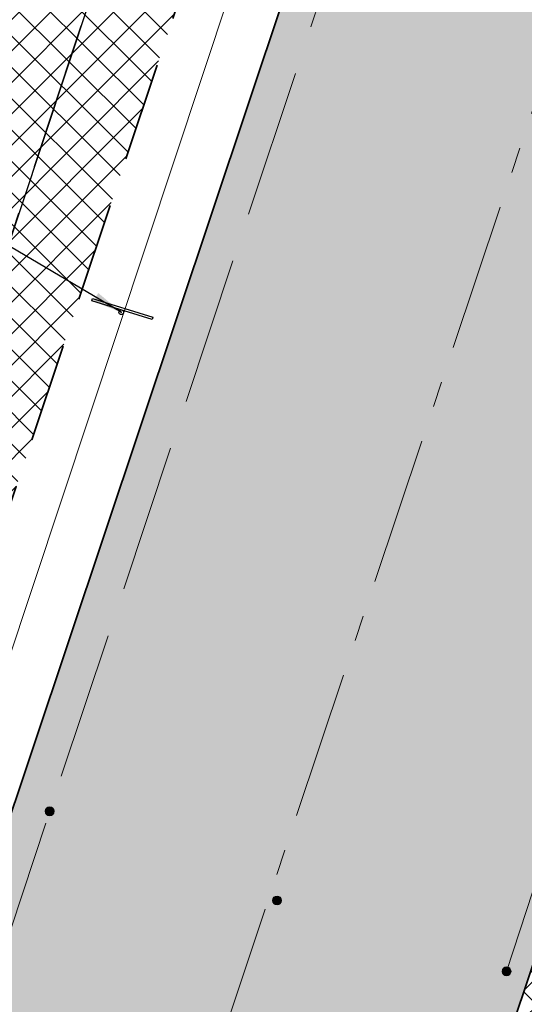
# Model space of a CAD drawing. Header units: metres. Extents: x 6599594 to 6600699, y 5687867 to 5691114.
# Tile 73 of 256: x 6599859 to 6599864, y 5688591 to 5688601. Entities that reach past the tile are written whole.
import ezdxf

# ---------------------------------------------------------------- set-up
doc = ezdxf.new("R2010")
doc.units = ezdxf.units.M
doc.header["$MEASUREMENT"] = 0
for name, pattern in [('1', [0]), ('3_EGJE', [2.5, 1.5, -0.3700000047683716, 0.2600001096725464, -0.369999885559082]), ('BUG', [1.5, 1, -0.5]), ('GUK', [2, 1.5, -0.5]), ('GUZ', [1, 0.5, -0.5]), ('L_0_06', [2, 1.5, -0.5])]:
    doc.linetypes.add(name, pattern=pattern)
doc.layers.get('0').update_dxf_attribs({"color": 253, "linetype": 'CONTINUOUS', "lineweight": 13})
doc.layers.add('__gaPionowe', color=7, linetype='CONTINUOUS')
for name, color, linetype, lineweight in [('_kolor chodnik', 50, '1', 5), ('_kolor jezdnia', 4, '1', 0), ('_kolor zjazdy kostka', 7, '1', 5), ('_kolor ścieżka @ 1', 10, '1', 0), ('_kraweznik', 7, 'CONTINUOUS', 35), ('_kraweznik niski', 150, 'CONTINUOUS', 35), ('_obrzeze', 10, 'BUG', 35), ('_os', 7, '3_EGJE', 13), ('Dzialki', 130, '1', 30), ('Kontury', 252, 'GUK', 9), ('OT_Komunikacja', 7, 'CONTINUOUS', 0), ('pkt_sztuczny_i_naturalny', 7, 'CONTINUOUS', 5), ('Uzytki', 252, 'GUZ', 9)]:
    doc.layers.add(name, color=color, linetype=linetype, lineweight=lineweight)
doc.styles.get("Standard").update_dxf_attribs({"font": 'ARIALN.TTF', "width": 0.75, "height": 1.199999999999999})
doc.dimstyles.new('GA-LEADER', dxfattribs={"dimtxt": 1, "dimasz": 1, "dimexe": 1, "dimexo": 1, "dimgap": 1, "dimtad": 1, "dimtxsty": 'Standard', "dimcen": 1, "dimadec": 0, "dimazin": 0, "dimtfac": 1, "dimtmove": 0, "dimatfit": 3, "dimfxl": 1, "dimarcsym": 0})
pattern_1 = [(45, (0, 0), (-0.1414213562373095, 0.1414213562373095), []), (135, (0, 0), (-0.1414213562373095, -0.1414213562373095), [])]

# ---------------------------------------------------------------- blocks, each defined once
blk = doc.blocks.new('168')
at = {"linetype": 'Continuous', "lineweight": 13}
blk.add_hatch(color=0, dxfattribs=at).paths.add_polyline_path([(0, -0.090553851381, 1), (0, 0.090553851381, 1)])
at = {"color": 0, "linetype": 'Continuous', "lineweight": 13}
blk.add_circle((0, 0), 0.090553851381, dxfattribs=at)
blk = doc.blocks.new('gaVSPos')
blk.add_point((0, 0))
blk = doc.blocks.new('gaVSTVcolumn0')
at = {"color": 0, "linetype": 'ByBlock', "lineweight": -2}
for p, q in [((-400, -30), (400, -30)), ((-400, -60), (-400, -30)), ((400, -60), (-400, -60)), ((400, -30), (400, -60))]:
    blk.add_line(p, q, dxfattribs=at)
blk.add_circle((0, 0), 30, dxfattribs=at)

msp = doc.modelspace()

# ---------------------------------------------------------------- hatches: boundary and pattern name
at = {"layer": '_kolor chodnik'}
h = msp.add_hatch(dxfattribs=at)
h.set_pattern_fill('ANSI37', color=256, scale=1.6)
h.set_pattern_definition(pattern_1)
h.paths.add_polyline_path([(6599849.938171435, 5688542.085872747), (6599852.232147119, 5688548.938742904), (6599853.573135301, 5688548.489851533), (6599853.827082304, 5688549.248475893), (6599851.793849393, 5688549.929093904), (6599849.895278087, 5688548.982823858), (6599847.823506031, 5688542.793750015)])
edge = h.paths.add_edge_path()
edge.add_line((6600018.106075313, 5689087.454911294), (6600022.42781917, 5689091.229234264))
edge.add_line((6600022.42781917, 5689091.229234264), (6600020.233254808, 5689093.742094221))
edge.add_line((6600020.233254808, 5689093.742094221), (6600017.159471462, 5689091.057656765))
edge.add_arc((6600023.275194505, 5689085.385140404), 8.34143334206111, 137.1531558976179, 148.8016577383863)
edge.add_line((6600016.140105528, 5689089.706021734), (6600018.106075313, 5689087.454911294))
h.paths.add_polyline_path([(6600038.501784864, 5689187.59229436), (6600037.906968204, 5689187.700586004), (6600037.638296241, 5689186.224843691), (6600038.240083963, 5689186.115282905)])
h.paths.add_polyline_path([(6600069.098302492, 5689360.276020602), (6600068.321239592, 5689360.413462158), (6600068.064048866, 5689358.936495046), (6600068.836639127, 5689358.799546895)])
h.paths.add_polyline_path([(6600082.393785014, 5689362.950258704), (6600082.941124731, 5689366.103121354), (6600081.481377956, 5689366.361351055), (6600080.923159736, 5689363.210828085)])
h.paths.add_polyline_path([(6600074.022236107, 5689388.065861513), (6600072.983907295, 5689388.249860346), (6600072.723374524, 5689386.772538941), (6600073.760538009, 5689386.588865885)])
h.paths.add_polyline_path([(6600105.602402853, 5689486.45426531), (6600106.738797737, 5689489.760539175), (6600105.28818975, 5689490.281952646), (6600104.132785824, 5689486.965912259)])
h.paths.add_polyline_path([(6600132.519778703, 5689678.737346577), (6600131.636986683, 5689678.922259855), (6600131.330470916, 5689677.453953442), (6600132.212256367, 5689677.269208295)])
h.paths.add_polyline_path([(6600156.649397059, 5689798.7449027), (6600156.48800471, 5689797.95886096), (6600157.450195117, 5689797.757316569), (6600157.615023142, 5689798.542205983)])
h.paths.add_polyline_path([(6600189.055358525, 5689948.643107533), (6600187.902868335, 5689948.884512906), (6600187.600024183, 5689947.417400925), (6600188.748131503, 5689947.176379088)])
edge = h.paths.add_edge_path()
edge.add_line((6600204.459383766, 5690032.969035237), (6600204.153258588, 5690031.227801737))
edge.add_arc((6600202.328347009, 5690027.299936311), 4.331100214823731, 41.853001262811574, 65.08011546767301, ccw=False)
edge.add_arc((6600032.903931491, 5690051.979071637), 174.020003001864, 352.8070218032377, 353.495463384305)
edge.add_arc((6600202.372679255, 5690027.343587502), 5.999999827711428, 55.12102442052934, 69.64815978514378)
edge = h.paths.add_edge_path()
edge.add_line((6600205.046027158, 5690040.265402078), (6600204.972740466, 5690038.483452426))
edge.add_arc((6600203.986269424, 5690044.401803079), 5.999999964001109, 279.4630688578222, 294.9140560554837)
edge.add_line((6600206.513819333, 5690038.960158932), (6600206.607027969, 5690041.030672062))
edge.add_arc((6600203.986269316, 5690044.401803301), 4.270000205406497, 284.3702444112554, 307.86193139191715, ccw=False)
edge = h.paths.add_edge_path()
edge.add_arc((6600203.547470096, 5690044.558759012), 6.446878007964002, 324.43500910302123, 356.20133685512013, ccw=False)
edge.add_arc((6600203.986269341, 5690044.401803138), 6.000000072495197, 323.2169970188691, 357.4193489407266)
h.paths.add_polyline_path([(6600208.910055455, 5690121.713696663), (6600208.146285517, 5690121.748120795), (6600207.125602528, 5690121.794124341), (6600209.971605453, 5690121.665851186)])
edge = h.paths.add_edge_path()
edge.add_line((6600238.769818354, 5690481.648294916), (6600240.338176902, 5690490.87374652))
edge.add_line((6600240.338176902, 5690490.87374652), (6600241.251295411, 5690510.829461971))
edge.add_line((6600241.251295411, 5690510.829461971), (6600239.524022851, 5690510.928942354))
edge.add_line((6600239.524022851, 5690510.928942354), (6600238.633343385, 5690491.167757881))
edge.add_line((6600238.633343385, 5690491.167757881), (6600234.579716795, 5690467.661262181))
edge.add_line((6600234.579716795, 5690467.661262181), (6600234.449796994, 5690464.966873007))
edge.add_arc((6600242.443669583, 5690464.607462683), 8.001948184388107, 177.4256737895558, 268.2543056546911)
edge.add_line((6600242.199903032, 5690456.609228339), (6600242.216657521, 5690457.359274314))
edge.add_line((6600242.216657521, 5690457.359274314), (6600242.305257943, 5690458.836738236))
edge.add_arc((6600242.444504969, 5690464.607952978), 5.772894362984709, 177.0298084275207, 268.6178439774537, ccw=False)
edge.add_line((6600236.679365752, 5690464.907083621), (6600236.951876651, 5690470.95443634))
edge.add_line((6600236.951876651, 5690470.95443634), (6600238.15078669, 5690478.210832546))
edge.add_line((6600238.15078669, 5690478.210832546), (6600238.769818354, 5690481.648294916))
h.paths.add_polyline_path([(6600238.769818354, 5690481.648294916), (6600238.15078669, 5690478.210832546), (6600239.670056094, 5690477.930590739), (6600240.266710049, 5690481.376366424)])
edge = h.paths.add_edge_path()
edge.add_line((6600223.366500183, 5690460.339976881), (6600223.278629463, 5690457.997544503))
edge.add_arc((6600220.967166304, 5690465.656339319), 7.999999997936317, 286.7940807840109, 300.2738222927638)
edge.add_line((6600225.000231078, 5690458.747331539), (6600225.240084, 5690461.623695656))
edge.add_arc((6600221.105749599, 5690465.648640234), 5.76999998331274, 293.06724424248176, 315.7681070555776, ccw=False)
edge = h.paths.add_edge_path()
edge.add_arc((6600220.025145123, 5690444.676291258), 5.770000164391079, 37.996647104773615, 59.94382588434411, ccw=False)
edge.add_line((6600224.572175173, 5690448.22839199), (6600224.817793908, 5690451.081798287))
edge.add_arc((6600220.025145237, 5690444.676291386), 7.999999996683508, 53.19588653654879, 68.15166733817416)
edge.add_line((6600223.00235276, 5690452.101669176), (6600222.91504296, 5690449.670427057))
edge = h.paths.add_edge_path()
edge.add_arc((6600221.105749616, 5690465.648640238), 7.999999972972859, 328.0222308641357, 357.0132597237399)
edge.add_line((6600229.094882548, 5690465.23180147), (6600229.218816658, 5690467.593604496))
edge.add_line((6600229.218816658, 5690467.593604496), (6600228.218919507, 5690467.645774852))
edge.add_line((6600228.218919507, 5690467.645774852), (6600227.891778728, 5690461.411918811))
h.paths.add_polyline_path([(6600200.980142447, 5690012.236744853), (6600202.317278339, 5690011.956662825), (6600202.522293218, 5690012.935421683), (6600201.182321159, 5690013.216097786)])
h.paths.add_polyline_path([(6600196.457878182, 5689983.98337835), (6600195.202332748, 5689984.246370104), (6600194.899091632, 5689982.777335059), (6600196.150355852, 5689982.515240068)])
edge = h.paths.add_edge_path()
edge.add_line((6600112.305909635, 5689517.991018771), (6600112.691041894, 5689519.807934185))
edge.add_line((6600112.691041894, 5689519.807934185), (6600113.245521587, 5689522.423769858))
edge.add_line((6600113.245521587, 5689522.423769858), (6600111.553124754, 5689522.782507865))
edge.add_line((6600111.553124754, 5689522.782507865), (6600107.405864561, 5689503.21722655))
edge.add_line((6600107.405864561, 5689503.21722655), (6600099.494506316, 5689480.361667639))
edge.add_line((6600099.494506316, 5689480.361667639), (6600099.182814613, 5689478.891218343))
edge.add_arc((6600107.008997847, 5689477.232359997), 8.000059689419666, 168.0325629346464, 257.7529108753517)
edge.add_line((6600105.311960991, 5689469.414366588), (6600105.784990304, 5689471.593619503))
edge.add_arc((6600107.008927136, 5689477.232314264), 5.769999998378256, 168.0321375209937, 257.7533362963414, ccw=False)
edge.add_line((6600101.364343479, 5689478.42879883), (6600101.647245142, 5689479.76342708))
edge.add_line((6600101.647245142, 5689479.76342708), (6600104.132785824, 5689486.965912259))
edge.add_line((6600104.132785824, 5689486.965912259), (6600105.28818975, 5689490.281952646))
edge.add_line((6600105.28818975, 5689490.281952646), (6600108.240043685, 5689498.809726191))
edge.add_line((6600108.240043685, 5689498.809726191), (6600112.305909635, 5689517.991018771))
h.paths.add_polyline_path([(6600136.009573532, 5689645.499114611), (6600138.333647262, 5689645.012304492), (6600138.661671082, 5689646.578318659), (6600134.869459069, 5689647.372651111)])
at = {"layer": '_kolor jezdnia'}
h = msp.add_hatch(dxfattribs=at)
h.set_pattern_fill('ANSI37', color=4, scale=3.5)
h.set_pattern_definition([(45, (0, 0), (-0.3093592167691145, 0.3093592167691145), []), (135, (0, 0), (-0.3093592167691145, -0.3093592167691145), [])])
edge = h.paths.add_edge_path()
edge.add_line((6599833.066047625, 5688539.933393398), (6599850.649511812, 5688527.983462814))
edge.add_arc((6599857.337592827, 5688536.653968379), 10.95025544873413, 169.5012687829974, 232.3548431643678, ccw=False)
edge.add_arc((6599858.085851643, 5688536.618142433), 11.69295282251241, 162.2507788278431, 169.9967502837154, ccw=False)
edge.add_line((6599846.949484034, 5688540.182754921), (6599847.823506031, 5688542.793750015))
edge.add_line((6599847.823506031, 5688542.793750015), (6599849.895278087, 5688548.982823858))
edge.add_line((6599849.895278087, 5688548.982823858), (6599852.434748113, 5688556.56906746))
edge.add_line((6599852.434748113, 5688556.56906746), (6599928.48625871, 5688783.760284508))
edge.add_line((6599928.48625871, 5688783.760284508), (6599931.025728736, 5688791.34652811))
edge.add_line((6599931.025728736, 5688791.34652811), (6599996.657773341, 5688987.411326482))
edge.add_line((6599996.657773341, 5688987.411326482), (6599999.197243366, 5688994.997570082))
edge.add_line((6599999.197243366, 5688994.997570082), (6600021.930100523, 5689062.908193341))
edge.add_line((6600021.930100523, 5689062.908193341), (6600017.620224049, 5689067.371531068))
edge.add_line((6600017.620224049, 5689067.371531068), (6600016.714558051, 5689064.654078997))
edge.add_line((6600016.714558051, 5689064.654078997), (6600012.423620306, 5689051.835617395))
edge.add_line((6600012.423620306, 5689051.835617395), (6600009.884150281, 5689044.249373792))
edge.add_line((6600009.884150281, 5689044.249373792), (6599977.53516164, 5688947.612159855))
edge.add_line((6599977.53516164, 5688947.612159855), (6599974.995691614, 5688940.025916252))
edge.add_line((6599974.995691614, 5688940.025916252), (6599942.096912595, 5688841.746295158))
edge.add_line((6599942.096912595, 5688841.746295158), (6599939.557442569, 5688834.160051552))
edge.add_line((6599939.557442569, 5688834.160051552), (6599882.679288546, 5688664.246042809))
edge.add_line((6599882.679288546, 5688664.246042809), (6599880.139818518, 5688656.659799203))
edge.add_line((6599880.139818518, 5688656.659799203), (6599852.46454386, 5688573.984527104))
edge.add_line((6599852.46454386, 5688573.984527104), (6599842.470137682, 5688544.127903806))
edge.add_arc((6599835.706422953, 5688546.652910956), 7.219660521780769, 248.5480913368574, 339.52856074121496, ccw=False)
h.paths.add_polyline_path([(6600044.653202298, 5689172.271628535), (6600046.276244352, 5689181.431901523), (6600047.759199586, 5689189.801539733), (6600051.0603021, 5689208.432603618), (6600052.368792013, 5689215.817578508), (6600054.808584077, 5689229.587499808), (6600056.11707399, 5689236.972474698), (6600057.346666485, 5689243.912161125), (6600058.655146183, 5689251.297078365), (6600058.831439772, 5689252.292060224), (6600060.098987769, 5689259.445963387), (6600060.139929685, 5689259.677035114), (6600061.407468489, 5689266.830886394), (6600072.329030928, 5689328.470998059), (6600073.637511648, 5689335.855921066), (6600077.337304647, 5689356.73715072), (6600078.820259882, 5689365.106788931), (6600081.142794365, 5689378.214921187), (6600082.538516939, 5689386.092227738), (6600095.187867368, 5689457.483787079), (6600091.082877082, 5689465.8405575), (6600089.043088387, 5689454.328211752), (6600087.870641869, 5689447.711051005), (6600087.560133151, 5689445.958573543), (6600086.562151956, 5689440.326076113), (6600082.433200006, 5689417.022719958), (6600080.95024477, 5689408.65308175), (6600077.202698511, 5689387.502337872), (6600075.719743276, 5689379.132699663), (6600073.469199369, 5689366.430874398), (6600071.986244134, 5689358.061236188), (6600069.98686466, 5689346.776955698), (6600068.591142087, 5689338.899649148), (6600065.559290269, 5689321.78820693), (6600064.163567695, 5689313.910900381), (6600059.719426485, 5689288.828650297), (6600058.323703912, 5689280.951343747), (6600057.563846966, 5689276.662793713), (6600056.168124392, 5689268.785487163), (6600054.804920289, 5689261.091711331), (6600053.409197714, 5689253.21440478), (6600053.264817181, 5689252.399536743), (6600051.869094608, 5689244.522230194), (6600051.183555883, 5689240.653124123), (6600049.787833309, 5689232.775817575), (6600046.593849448, 5689214.749319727), (6600045.198126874, 5689206.872013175), (6600044.41754409, 5689202.466488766), (6600042.934588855, 5689194.096850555), (6600036.429952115, 5689157.38538759), (6600034.946996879, 5689149.01574938), (6600030.579776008, 5689124.367629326), (6600027.529365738, 5689107.151445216), (6600024.895072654, 5689094.014582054), (6600030.583685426, 5689094.264316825), (6600032.945013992, 5689106.191885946), (6600043.170247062, 5689163.901990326)])
edge = h.paths.add_edge_path()
edge.add_line((6600111.106812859, 5689535.144351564), (6600111.256844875, 5689535.85214863))
edge.add_line((6600111.256844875, 5689535.85214863), (6600112.915748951, 5689543.678261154))
edge.add_line((6600112.915748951, 5689543.678261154), (6600117.304772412, 5689564.384094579))
edge.add_line((6600117.304772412, 5689564.384094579), (6600119.067357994, 5689572.699339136))
edge.add_line((6600119.067357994, 5689572.699339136), (6600120.087667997, 5689577.512794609))
edge.add_line((6600120.087667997, 5689577.512794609), (6600121.642890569, 5689584.849775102))
edge.add_line((6600121.642890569, 5689584.849775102), (6600128.436769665, 5689616.900852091))
edge.add_line((6600128.436769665, 5689616.900852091), (6600129.991992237, 5689624.237832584))
edge.add_line((6600129.991992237, 5689624.237832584), (6600132.660554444, 5689636.827148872))
edge.add_line((6600132.660554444, 5689636.827148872), (6600133.208838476, 5689639.444704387))
edge.add_line((6600133.208838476, 5689639.444704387), (6600134.848957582, 5689647.274775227))
edge.add_line((6600134.848957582, 5689647.274775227), (6600138.97649476, 5689666.979995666))
edge.add_line((6600138.97649476, 5689666.979995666), (6600140.51410642, 5689674.320687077))
edge.add_line((6600140.51410642, 5689674.320687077), (6600145.209128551, 5689696.735129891))
edge.add_line((6600145.209128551, 5689696.735129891), (6600146.746740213, 5689704.075821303))
edge.add_line((6600146.746740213, 5689704.075821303), (6600151.462308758, 5689726.588354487))
edge.add_line((6600151.462308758, 5689726.588354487), (6600152.999920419, 5689733.929045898))
edge.add_line((6600152.999920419, 5689733.929045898), (6600155.244070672, 5689744.642813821))
edge.add_line((6600155.244070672, 5689744.642813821), (6600156.781682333, 5689751.983505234))
edge.add_line((6600156.781682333, 5689751.983505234), (6600161.635515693, 5689775.156126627))
edge.add_line((6600161.635515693, 5689775.156126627), (6600163.378142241, 5689783.475576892))
edge.add_line((6600163.378142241, 5689783.475576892), (6600163.850769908, 5689785.731942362))
edge.add_line((6600163.850769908, 5689785.731942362), (6600167.028500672, 5689800.902704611))
edge.add_line((6600167.028500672, 5689800.902704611), (6600179.49088801, 5689860.399222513))
edge.add_line((6600179.49088801, 5689860.399222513), (6600181.233514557, 5689868.718672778))
edge.add_line((6600181.233514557, 5689868.718672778), (6600181.84713393, 5689871.648144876))
edge.add_line((6600181.84713393, 5689871.648144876), (6600183.384745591, 5689878.988836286))
edge.add_line((6600183.384745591, 5689878.988836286), (6600184.935818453, 5689886.393792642))
edge.add_line((6600184.935818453, 5689886.393792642), (6600186.575937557, 5689894.223863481))
edge.add_line((6600186.575937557, 5689894.223863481), (6600194.05133812, 5689929.912074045))
edge.add_line((6600194.05133812, 5689929.912074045), (6600195.691457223, 5689937.742144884))
edge.add_line((6600195.691457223, 5689937.742144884), (6600202.915799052, 5689972.231779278))
edge.add_line((6600202.915799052, 5689972.231779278), (6600204.555918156, 5689980.061850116))
edge.add_line((6600204.555918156, 5689980.061850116), (6600206.062781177, 5689987.255744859))
edge.add_line((6600206.062781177, 5689987.255744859), (6600207.702900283, 5689995.085815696))
edge.add_line((6600207.702900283, 5689995.085815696), (6600210.232559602, 5690007.162628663))
edge.add_line((6600210.232559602, 5690007.162628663), (6600211.694938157, 5690014.144150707))
edge.add_arc((6600028.177652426, 5690052.584442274), 187.5000004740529, 348.1696294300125, 357.4195276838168)
edge.add_line((6600215.487522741, 5690044.142720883), (6600208.310270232, 5690026.480446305))
edge.add_arc((6600032.903933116, 5690051.97907145), 177.2500013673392, 348.1696294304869, 351.7289130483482, ccw=False)
edge.add_line((6600206.38894146, 5690015.640182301), (6600205.966941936, 5690013.625519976))
edge.add_line((6600205.966941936, 5690013.625519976), (6600204.326822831, 5690005.795449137))
edge.add_line((6600204.326822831, 5690005.795449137), (6600197.076961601, 5689971.183982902))
edge.add_line((6600197.076961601, 5689971.183982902), (6600195.334335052, 5689962.864532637))
edge.add_line((6600195.334335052, 5689962.864532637), (6600193.44722506, 5689953.855305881))
edge.add_line((6600193.44722506, 5689953.855305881), (6600191.909227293, 5689946.512771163))
edge.add_line((6600191.909227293, 5689946.512771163), (6600185.496844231, 5689915.899498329))
edge.add_line((6600185.496844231, 5689915.899498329), (6600183.856521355, 5689908.068454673))
edge.add_line((6600183.856521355, 5689908.068454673), (6600182.066605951, 5689899.523243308))
edge.add_line((6600182.066605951, 5689899.523243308), (6600180.32407057, 5689891.204228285))
edge.add_line((6600180.32407057, 5689891.204228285), (6600174.320344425, 5689862.541919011))
edge.add_line((6600174.320344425, 5689862.541919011), (6600172.577809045, 5689854.222903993))
edge.add_line((6600172.577809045, 5689854.222903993), (6600163.663810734, 5689811.666703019))
edge.add_line((6600163.663810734, 5689811.666703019), (6600162.023782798, 5689803.837067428))
edge.add_line((6600162.023782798, 5689803.837067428), (6600160.924220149, 5689798.587659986))
edge.add_line((6600160.924220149, 5689798.587659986), (6600159.279208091, 5689790.734229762))
edge.add_line((6600159.279208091, 5689790.734229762), (6600157.107250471, 5689780.365115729))
edge.add_line((6600157.107250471, 5689780.365115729), (6600155.462238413, 5689772.511685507))
edge.add_line((6600155.462238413, 5689772.511685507), (6600153.380318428, 5689762.572418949))
edge.add_line((6600153.380318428, 5689762.572418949), (6600151.735124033, 5689754.718118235))
edge.add_line((6600151.735124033, 5689754.718118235), (6600148.586504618, 5689739.686336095))
edge.add_line((6600148.586504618, 5689739.686336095), (6600146.885007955, 5689731.563243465))
edge.add_line((6600146.885007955, 5689731.563243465), (6600141.75088822, 5689707.052510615))
edge.add_line((6600141.75088822, 5689707.052510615), (6600140.110896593, 5689699.223048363))
edge.add_line((6600140.110896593, 5689699.223048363), (6600133.483561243, 5689667.583574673))
edge.add_line((6600133.483561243, 5689667.583574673), (6600131.860394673, 5689659.834436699))
edge.add_line((6600131.860394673, 5689659.834436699), (6600131.740984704, 5689659.26436315))
edge.add_line((6600131.740984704, 5689659.26436315), (6600130.117814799, 5689651.515209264))
edge.add_line((6600130.117814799, 5689651.515209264), (6600127.27873359, 5689637.961189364))
edge.add_line((6600127.27873359, 5689637.961189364), (6600126.924568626, 5689636.290366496))
edge.add_line((6600126.924568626, 5689636.290366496), (6600125.166244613, 5689627.995226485))
edge.add_line((6600125.166244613, 5689627.995226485), (6600118.009503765, 5689594.232298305))
edge.add_line((6600118.009503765, 5689594.232298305), (6600116.25117975, 5689585.937158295))
edge.add_line((6600116.25117975, 5689585.937158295), (6600113.665314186, 5689573.737975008))
edge.add_line((6600113.665314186, 5689573.737975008), (6600111.898534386, 5689565.402943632))
edge.add_line((6600111.898534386, 5689565.402943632), (6600104.889982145, 5689532.339115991))
edge.add_line((6600104.889982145, 5689532.339115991), (6600103.22663594, 5689524.492047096))
edge.add_line((6600103.22663594, 5689524.492047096), (6600096.623876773, 5689493.342605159))
edge.add_line((6600096.623876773, 5689493.342605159), (6600094.968986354, 5689485.535427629))
edge.add_line((6600094.968986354, 5689485.535427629), (6600094.300101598, 5689482.379870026))
edge.add_line((6600094.300101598, 5689482.379870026), (6600099.182814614, 5689478.891218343))
edge.add_line((6600099.182814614, 5689478.891218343), (6600099.494506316, 5689480.361667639))
edge.add_line((6600099.494506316, 5689480.361667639), (6600111.106812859, 5689535.144351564))
edge = h.paths.add_edge_path()
edge.add_arc((6600239.213891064, 5690851.400367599), 10.00000000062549, -2.8342403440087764, 76.13703556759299, ccw=False)
edge.add_line((6600249.201658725, 5690850.905901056), (6600249.082723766, 5690848.503524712))
edge.add_line((6600249.082723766, 5690848.503524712), (6600247.016487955, 5690806.767468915))
edge.add_line((6600247.016487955, 5690806.767468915), (6600246.092398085, 5690789.152178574))
edge.add_line((6600246.092398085, 5690789.152178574), (6600233.768116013, 5690572.015170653))
edge.add_line((6600233.768116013, 5690572.015170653), (6600228.959056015, 5690465.296202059))
edge.add_line((6600228.959056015, 5690465.296202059), (6600234.588724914, 5690465.017134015))
edge.add_line((6600234.588724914, 5690465.017134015), (6600239.262540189, 5690571.767576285))
edge.add_line((6600239.262540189, 5690571.767576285), (6600252.50503885, 5690806.400146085))
edge.add_line((6600252.50503885, 5690806.400146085), (6600254.569211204, 5690848.094521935))
edge.add_arc((6600262.559425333, 5690847.6989487), 7.999999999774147, 76.13703557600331, 177.1657596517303, ccw=False)
edge.add_line((6600264.476229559, 5690855.465921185), (6600241.609896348, 5690861.109083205))
edge = h.paths.add_edge_path()
edge.add_line((6600250.031475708, 5690451.625307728), (6600250.231741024, 5690455.772579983))
edge.add_line((6600250.231741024, 5690455.772579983), (6600246.257763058, 5690456.417303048))
edge.add_line((6600246.257763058, 5690456.417303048), (6600242.171761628, 5690456.61060902))
edge.add_arc((6600242.563100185, 5690464.586983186), 7.985968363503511, 176.9123644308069, 267.1911945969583, ccw=False)
edge.add_line((6600234.588724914, 5690465.017134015), (6600228.959056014, 5690465.296202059))
edge.add_arc((6600220.965133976, 5690465.657286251), 8.002072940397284, 267.8289300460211, 357.413716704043, ccw=False)
edge.add_line((6600220.661989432, 5690457.660957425), (6600212.406915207, 5690458.119572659))
edge.add_line((6600212.406915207, 5690458.119572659), (6600208.431872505, 5690457.817501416))
edge.add_line((6600208.431872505, 5690457.817501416), (6600208.233912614, 5690454.548331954))
edge.add_line((6600208.233912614, 5690454.548331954), (6600212.129565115, 5690453.127270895))
edge.add_line((6600212.129565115, 5690453.127270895), (6600218.640548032, 5690452.76554962))
edge.add_line((6600218.640548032, 5690452.76554962), (6600216.486747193, 5690452.885205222))
edge.add_line((6600216.486747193, 5690452.885205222), (6600220.468905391, 5690452.663974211))
edge.add_arc((6600220.025145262, 5690444.676291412), 7.99999997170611, -0.3386579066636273, 86.8201700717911, ccw=False)
edge.add_line((6600228.025005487, 5690444.629006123), (6600227.803602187, 5690439.649256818))
edge.add_line((6600227.803602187, 5690439.649256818), (6600226.885525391, 5690435.936828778))
edge.add_line((6600226.885525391, 5690435.936828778), (6600225.534849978, 5690405.967249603))
edge.add_line((6600225.534849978, 5690405.967249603), (6600226.115199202, 5690402.187514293))
edge.add_line((6600226.115199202, 5690402.187514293), (6600213.445139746, 5690121.008786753))
edge.add_line((6600213.445139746, 5690121.008786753), (6600213.352800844, 5690118.960058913))
edge.add_line((6600213.352800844, 5690118.960058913), (6600209.980184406, 5690044.131649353))
edge.add_arc((6600203.98626942, 5690044.401803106), 5.999999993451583, 257.4162346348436, 357.41934921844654, ccw=False)
edge.add_line((6600202.679069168, 5690038.545931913), (6600201.589735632, 5690033.666039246))
edge.add_line((6600201.589735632, 5690033.666039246), (6600203.67987942, 5690033.199458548))
edge.add_arc((6600202.372679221, 5690027.343587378), 5.999999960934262, -8.27108729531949, 77.41623506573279, ccw=False)
edge.add_line((6600208.310270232, 5690026.480446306), (6600215.487522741, 5690044.142720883))
edge.add_line((6600215.487522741, 5690044.142720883), (6600216.199687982, 5690059.9446614))
edge.add_line((6600216.199687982, 5690059.9446614), (6600216.537356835, 5690067.437056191))
edge.add_line((6600216.537356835, 5690067.437056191), (6600223.893528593, 5690230.66011469))
edge.add_line((6600223.893528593, 5690230.66011469), (6600224.231197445, 5690238.152509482))
edge.add_line((6600224.231197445, 5690238.152509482), (6600233.507835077, 5690443.987992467))
edge.add_arc((6600241.499722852, 5690443.627812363), 7.999999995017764, 87.29208981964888, 177.4195277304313, ccw=False)
edge.add_line((6600241.877677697, 5690451.618879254), (6600246.021541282, 5690451.422886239))
edge.add_line((6600246.021541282, 5690451.422886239), (6600246.427694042, 5690451.44338883))
edge.add_line((6600246.427694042, 5690451.44338883), (6600246.79397003, 5690451.461878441))
edge.add_line((6600246.79397003, 5690451.461878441), (6600250.031475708, 5690451.625307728))
edge = h.paths.add_edge_path()
edge.add_line((6600007.33756506, 5689086.20374581), (6600006.980466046, 5689080.740822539))
edge.add_line((6600006.980466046, 5689080.740822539), (6600007.229745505, 5689080.720859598))
edge.add_line((6600007.229745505, 5689080.720859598), (6600008.093335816, 5689080.601653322))
edge.add_line((6600008.093335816, 5689080.601653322), (6600008.702681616, 5689080.53831051))
edge.add_arc((6600008.140193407, 5689070.554142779), 9.999999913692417, -18.557800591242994, 86.77547804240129, ccw=False)
edge.add_line((6600017.620224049, 5689067.371531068), (6600021.930100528, 5689062.908193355))
edge.add_arc((6599734.83819726, 5689159.011261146), 302.7499967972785, 341.4922000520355, 343.8640860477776)
edge.add_arc((6600034.895369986, 5689072.315877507), 9.581213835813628, 98.63328270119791, 164.5273290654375, ccw=False)
edge.add_line((6600033.457137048, 5689081.788529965), (6600033.832640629, 5689081.798737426))
edge.add_line((6600033.832640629, 5689081.798737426), (6600034.422462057, 5689082.05700874))
edge.add_line((6600034.422462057, 5689082.05700874), (6600036.833623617, 5689082.139040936))
edge.add_line((6600036.833623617, 5689082.139040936), (6600036.730225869, 5689087.148851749))
edge.add_line((6600036.730225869, 5689087.148851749), (6600036.579860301, 5689087.134303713))
edge.add_arc((6600036.479565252, 5689093.136286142), 6.002820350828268, 169.1687651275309, 270.9573417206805, ccw=False)
edge.add_line((6600030.583685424, 5689094.264316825), (6600024.895072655, 5689094.014582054))
edge.add_arc((6600015.200558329, 5689096.162123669), 9.929528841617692, 271.0943432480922, 347.5094668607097, ccw=False)
edge.add_arc((6600014.909438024, 5689089.646776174), 3.446070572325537, 264.4236009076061, 278.0194998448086, ccw=False)
edge.add_line((6600014.574573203, 5689086.217014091), (6600014.299554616, 5689086.232508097))
edge.add_line((6600014.299554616, 5689086.232508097), (6600010.474232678, 5689086.448019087))
edge.add_line((6600010.474232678, 5689086.448019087), (6600007.33756506, 5689086.20374581))
edge = h.paths.add_edge_path()
edge.add_line((6600105.490725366, 5689463.953528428), (6600106.927559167, 5689464.047234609))
edge.add_line((6600106.927559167, 5689464.047234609), (6600107.835, 5689468.66))
edge.add_line((6600107.835, 5689468.66), (6600105.311960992, 5689469.414366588))
edge.add_arc((6600107.008997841, 5689477.232359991), 8.000059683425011, 168.0325628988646, 257.75291091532, ccw=False)
edge.add_line((6600099.182814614, 5689478.891218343), (6600094.300101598, 5689482.379870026))
edge.add_arc((6600586.245114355, 5689378.104238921), 502.8750369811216, 168.032376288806, 169.9522165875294)
edge.add_line((6600091.082877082, 5689465.8405575), (6600095.187867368, 5689457.483787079))
edge.add_arc((6600103.065173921, 5689456.088064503), 8.000000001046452, 77.7533362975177, 169.9524553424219, ccw=False)
edge.add_line((6600104.762140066, 5689463.906012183), (6600105.490725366, 5689463.953528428))
at = {"layer": '_kolor zjazdy kostka'}
h = msp.add_hatch(dxfattribs=at)
h.set_pattern_fill('ANSI37', color=256, scale=1.6)
h.set_pattern_definition(pattern_1)
h.paths.add_polyline_path([(6600244.137440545, 5690813.934732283), (6600242.369522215, 5690814.022127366), (6600242.097568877, 5690808.528921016), (6600243.865482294, 5690808.441426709)])
h.paths.add_polyline_path([(6600247.012128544, 5690806.679412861), (6600247.442736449, 5690815.377295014), (6600247.393289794, 5690814.378518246), (6600247.113277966, 5690808.722537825)])
h.paths.add_polyline_path([(6600242.297085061, 5690788.088808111), (6600240.958726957, 5690788.155683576), (6600240.648818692, 5690782.664569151), (6600241.987258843, 5690782.599147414)])
h.paths.add_polyline_path([(6600245.558275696, 5690780.919298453), (6600246.037231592, 5690789.405686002), (6600244.985820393, 5690788.453468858), (6600244.612601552, 5690781.981345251)])
h.paths.add_polyline_path([(6600241.348405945, 5690723.711515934), (6600242.272017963, 5690722.691689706), (6600242.749709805, 5690731.155680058), (6600241.698138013, 5690730.203317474), (6600241.472690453, 5690726.27550499)])
h.paths.add_polyline_path([(6600225.772794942, 5690394.589141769), (6600224.731429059, 5690393.637598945), (6600224.461246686, 5690387.644646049), (6600225.412923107, 5690386.603142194)])
h.paths.add_polyline_path([(6600223.012390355, 5690333.280720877), (6600223.372595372, 5690341.272607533), (6600222.32835346, 5690340.318436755), (6600222.058239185, 5690334.324941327)])
h.paths.add_polyline_path([(6600215.496388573, 5690166.390602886), (6600215.856593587, 5690174.382489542), (6600214.812834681, 5690173.428760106), (6600214.542018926, 5690167.435062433)])
h.paths.add_polyline_path([(6600212.446537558, 5690121.053392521), (6600213.399499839, 5690120.010473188), (6600213.788744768, 5690128.503024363), (6600212.745135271, 5690127.54943145)])
h.paths.add_polyline_path([(6600209.977420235, 5690121.665589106), (6600210.225142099, 5690127.162117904), (6600207.346107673, 5690127.291879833), (6600207.119593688, 5690121.794395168)])
h.paths.add_polyline_path([(6600207.950178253, 5690070.725854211), (6600204.880846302, 5690070.828947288), (6600204.643784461, 5690065.333808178), (6600207.702521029, 5690065.204598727)])
h.paths.add_polyline_path([(6600200.981479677, 5690012.236464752), (6600199.969248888, 5690007.339980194), (6600201.282587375, 5690007.064882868), (6600202.31726072, 5690011.956666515)])
h.paths.add_polyline_path([(6600193.613960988, 5689970.406358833), (6600192.398010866, 5689970.660657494), (6600191.286205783, 5689965.274578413), (6600192.486379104, 5689965.023185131)])
h.paths.add_polyline_path([(6600189.061271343, 5689948.671423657), (6600189.98413328, 5689953.050774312), (6600188.818902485, 5689953.32186217), (6600187.908781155, 5689948.91282903)])
h.paths.add_polyline_path([(6600180.976201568, 5689915.317449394), (6600179.952861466, 5689910.421322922), (6600181.008474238, 5689910.200199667), (6600182.033843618, 5689915.09540201)])
h.paths.add_polyline_path([(6600176.508279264, 5689893.538690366), (6600177.476023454, 5689893.335973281), (6600178.603605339, 5689898.719146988), (6600177.636002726, 5689898.922290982)])
h.paths.add_polyline_path([(6600179.28182965, 5689859.401159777), (6600180.522246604, 5689860.211927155), (6600181.057490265, 5689860.561775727), (6600183.598022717, 5689860.029600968), (6600184.726606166, 5689865.412570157), (6600182.186324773, 5689865.943033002), (6600181.604764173, 5689866.832779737), (6600181.024456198, 5689867.720610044)])
h.paths.add_polyline_path([(6600160.200810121, 5689810.862606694), (6600159.232772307, 5689811.065842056), (6600158.207991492, 5689806.171529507), (6600159.175735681, 5689805.968812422)])
h.paths.add_polyline_path([(6600156.49391753, 5689797.987177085), (6600155.463416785, 5689793.068691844), (6600156.431160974, 5689792.865974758), (6600157.461419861, 5689797.784520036)])
edge = h.paths.add_edge_path()
edge.add_arc((6600173.111981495, 5689800.679690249), 5.999999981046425, 204.673115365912, 239.5411154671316, ccw=False)
edge.add_arc((6600173.162096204, 5689800.685330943), 6.047914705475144, 168.3203586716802, 204.5234866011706, ccw=False)
edge.add_line((6600167.239404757, 5689801.9096668), (6600163.651667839, 5689784.781499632))
edge.add_arc((6600169.524220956, 5689783.551410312), 5.999999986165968, 139.2146049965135, 168.1696294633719, ccw=False)
edge.add_arc((6600169.524220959, 5689783.551410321), 5.999999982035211, 96.80962310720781, 139.2146050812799, ccw=False)
edge.add_line((6600168.812796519, 5689789.509083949), (6600170.070461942, 5689795.507731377))
h.paths.add_polyline_path([(6600163.526364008, 5689776.866746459), (6600166.051243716, 5689776.337874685), (6600167.179826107, 5689781.720838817), (6600164.653945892, 5689782.249920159), (6600163.941148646, 5689783.340449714), (6600163.493329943, 5689784.025580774), (6600161.750703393, 5689775.706130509), (6600162.438017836, 5689776.155376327)])
h.paths.add_polyline_path([(6600152.614191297, 5689774.643430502), (6600153.639138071, 5689779.536616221), (6600152.646757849, 5689779.744928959), (6600151.646447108, 5689774.846147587)])
h.paths.add_polyline_path([(6600150.121074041, 5689767.466820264), (6600148.177624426, 5689758.16795459), (6600149.115997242, 5689757.971390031), (6600151.066362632, 5689767.268392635)])
h.paths.add_polyline_path([(6600142.970741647, 5689739.332500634), (6600141.888449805, 5689734.142420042), (6600144.036614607, 5689733.695518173), (6600145.123068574, 5689738.882330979)])
h.paths.add_polyline_path([(6600136.256357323, 5689701.052153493), (6600137.154085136, 5689700.864096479), (6600138.287960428, 5689706.274871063), (6600137.386492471, 5689706.464182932)])
h.paths.add_polyline_path([(6600130.081494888, 5689667.099389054), (6600129.212847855, 5689667.281639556), (6600128.083282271, 5689661.898895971), (6600128.953953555, 5689661.716447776)])
h.paths.add_polyline_path([(6600128.397394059, 5689659.030340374), (6600127.554144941, 5689659.207226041), (6600126.49340855, 5689653.810049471), (6600127.269860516, 5689653.647397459)])
h.paths.add_polyline_path([(6600134.990411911, 5689640.633636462), (6600137.30714639, 5689640.148363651), (6600138.339560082, 5689645.040620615), (6600136.015486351, 5689645.500958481), (6600135.435178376, 5689646.388788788), (6600134.8548704, 5689647.276619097), (6600133.214751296, 5689639.446548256), (6600134.102581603, 5689640.026856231)])
h.paths.add_polyline_path([(6600122.164164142, 5689634.294831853), (6600121.024067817, 5689628.914244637), (6600122.015114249, 5689628.705875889), (6600123.155614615, 5689634.086346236)])
h.paths.add_polyline_path([(6600114.54207576, 5689593.450769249), (6600113.493359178, 5689593.398339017), (6600112.364315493, 5689588.045694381), (6600113.29076438, 5689587.54753241)])
h.paths.add_polyline_path([(6600110.194543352, 5689572.941097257), (6600109.20781945, 5689573.148880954), (6600108.067717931, 5689567.768269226), (6600109.05014319, 5689567.535215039)])
h.paths.add_polyline_path([(6600119.083213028, 5689565.540446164), (6600119.089125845, 5689565.542290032), (6600121.462438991, 5689565.065690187), (6600122.598093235, 5689570.447168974), (6600120.229622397, 5689570.949214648), (6600119.651446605, 5689571.8119627), (6600119.073270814, 5689572.727655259), (6600117.310757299, 5689564.412754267)])
h.paths.add_polyline_path([(6600101.698666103, 5689532.937884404), (6600100.730666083, 5689533.141679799), (6600099.694214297, 5689528.250234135), (6600100.669121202, 5689528.045267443)])
h.paths.add_polyline_path([(6600094.064021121, 5689496.827028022), (6600093.080194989, 5689497.033910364), (6600092.036590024, 5689492.143967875), (6600093.038865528, 5689491.933250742)])
h.paths.add_polyline_path([(6600083.709836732, 5689453.74980843), (6600082.738586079, 5689448.336231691), (6600084.647281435, 5689448.027407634), (6600085.606840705, 5689453.416583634)])
h.paths.add_polyline_path([(6600084.434394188, 5689446.82589514), (6600083.348896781, 5689447.018140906), (6600082.567374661, 5689442.58660872), (6600083.649300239, 5689442.394910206)])
h.paths.add_polyline_path([(6600078.04194071, 5689410.721110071), (6600078.996952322, 5689416.137564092), (6600078.054833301, 5689416.304853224), (6600077.111232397, 5689410.886043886)])
h.paths.add_polyline_path([(6600072.911565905, 5689386.768652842), (6600071.960466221, 5689381.312635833), (6600072.800073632, 5689381.16322159), (6600073.766450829, 5689386.590709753)])
h.paths.add_polyline_path([(6600082.887400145, 5689379.432062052), (6600085.278102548, 5689379.03494316), (6600086.160383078, 5689383.956496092), (6600083.759726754, 5689384.355378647), (6600083.152078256, 5689385.224725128), (6600082.544429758, 5689386.094071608), (6600081.148707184, 5689378.216765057), (6600082.018053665, 5689378.824413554)])
h.paths.add_polyline_path([(6600080.731401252, 5689363.247695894), (6600080.041469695, 5689363.369939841), (6600079.433821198, 5689364.239286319), (6600078.8261727, 5689365.1086328), (6600077.343217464, 5689356.73899459), (6600078.212563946, 5689357.346643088), (6600079.081910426, 5689357.954291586), (6600081.429189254, 5689357.564866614), (6600082.388748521, 5689362.980514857)])
h.paths.add_polyline_path([(6600069.104215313, 5689360.304336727), (6600070.063917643, 5689365.720487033), (6600069.2708267, 5689365.861009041), (6600068.327152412, 5689360.441778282)])
h.paths.add_polyline_path([(6600066.550616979, 5689345.891799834), (6600065.546169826, 5689346.069805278), (6600064.677796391, 5689341.145792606), (6600065.678290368, 5689340.968483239)])
h.paths.add_polyline_path([(6600061.138656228, 5689321.077501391), (6600060.270282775, 5689316.15348863), (6600061.250715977, 5689315.979734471), (6600062.127590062, 5689320.902245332)])
h.paths.add_polyline_path([(6600055.325252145, 5689288.11325564), (6600054.456878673, 5689283.189242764), (6600055.410852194, 5689283.020177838), (6600056.283178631, 5689287.917022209)])
h.paths.add_polyline_path([(6600048.045675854, 5689182.819289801), (6600050.371939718, 5689182.407116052), (6600051.31444535, 5689187.67761207), (6600048.980409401, 5689188.064690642), (6600048.372760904, 5689188.934037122), (6600047.765112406, 5689189.803383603), (6600046.306982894, 5689181.603992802), (6600046.972918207, 5689182.069462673)])
h.paths.add_polyline_path([(6600040.943690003, 5689201.374141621), (6600039.339175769, 5689201.66987967), (6600038.429882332, 5689196.244216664), (6600039.984130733, 5689195.958493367)])
h.paths.add_polyline_path([(6600032.993704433, 5689156.473759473), (6600032.278185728, 5689156.600537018), (6600031.299242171, 5689151.188930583), (6600032.034145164, 5689151.058111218)])
h.paths.add_polyline_path([(6600026.309179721, 5689123.603833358), (6600025.417362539, 5689118.683970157), (6600026.271201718, 5689118.532684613), (6600027.143528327, 5689123.456001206)])
h.paths.add_polyline_path([(6600013.302986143, 5689054.462576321), (6600015.842456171, 5689062.048819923), (6600014.576741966, 5689061.417973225), (6600012.672139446, 5689055.728290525)])
h.paths.add_polyline_path([(6599974.547216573, 5688938.686171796), (6599977.086686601, 5688946.272415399), (6599975.820972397, 5688945.641568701), (6599973.916369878, 5688939.951886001)])
h.paths.add_polyline_path([(6599942.102825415, 5688841.748139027), (6599940.837111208, 5688841.117292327), (6599938.932508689, 5688835.427609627), (6599939.563355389, 5688834.161895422)])
h.paths.add_polyline_path([(6599882.685201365, 5688664.247886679), (6599881.419487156, 5688663.617039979), (6599879.514884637, 5688657.927357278), (6599880.145731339, 5688656.661643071)])
h.paths.add_polyline_path([(6599851.799762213, 5688549.930937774), (6599853.832995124, 5688549.250319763), (6599855.42016389, 5688553.991722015), (6599853.386930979, 5688554.672340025), (6599852.913795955, 5688555.621625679), (6599852.440660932, 5688556.570911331), (6599849.901190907, 5688548.984667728)])
h.paths.add_polyline_path([(6600233.581687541, 5690586.458647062), (6600234.520016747, 5690585.337735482), (6600234.976631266, 5690593.428266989), (6600233.922640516, 5690592.499827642)])
h.paths.add_polyline_path([(6600231.72837122, 5690526.750719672), (6600230.676277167, 5690525.793817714), (6600230.420013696, 5690519.782861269), (6600231.363586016, 5690518.655686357)])
h.paths.add_polyline_path([(6600237.577122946, 5690639.505119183), (6600236.516490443, 5690638.540451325), (6600236.176926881, 5690632.541599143), (6600237.1204992, 5690631.41442423)])
h.paths.add_polyline_path([(6600238.927801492, 5690681.139540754), (6600239.8637879, 5690680.021427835), (6600240.320411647, 5690688.112122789), (6600239.268317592, 5690687.155220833)])
h.paths.add_polyline_path([(6600218.12228406, 5690224.814875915), (6600217.079933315, 5690223.86243318), (6600216.809648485, 5690217.865326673), (6600217.762143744, 5690216.822918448)])
h.paths.add_polyline_path([(6600219.363739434, 5690274.535639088), (6600220.31588625, 5690273.493612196), (6600220.675810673, 5690281.480778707), (6600219.633750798, 5690280.528598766)])
h.paths.add_polyline_path([(6600168.759867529, 5689856.554734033), (6600169.729143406, 5689856.3516961), (6600170.857343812, 5689861.737822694), (6600169.889741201, 5689861.940966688)])
h.paths.add_polyline_path([(6600168.841833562, 5689852.115601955), (6600167.871405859, 5689852.319339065), (6600166.844894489, 5689847.425845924), (6600167.816759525, 5689847.221809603)])
h = msp.add_hatch(dxfattribs=at)
h.set_pattern_fill('ANSI37', color=256, scale=1.6)
h.set_pattern_definition(pattern_1)
h.paths.add_polyline_path([(6599867.386938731, 5688589.756287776), (6599865.353705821, 5688590.436905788), (6599864.880570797, 5688591.386191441), (6599864.407435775, 5688592.335477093), (6599861.867965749, 5688584.74923349), (6599863.766537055, 5688585.695503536), (6599865.799769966, 5688585.014885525)])
at = {"layer": '_kolor ścieżka @ 1'}
h = msp.add_hatch(dxfattribs=at)
h.set_pattern_fill('ANSI37', color=10, scale=1.8)
h.set_pattern_definition([(45, (0, 0), (-0.1590990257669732, 0.1590990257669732), []), (135, (0, 0), (-0.1590990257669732, -0.1590990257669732), [])])
edge = h.paths.add_edge_path()
edge.add_line((6599877.145262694, 5688659.244027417), (6599854.614951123, 5688591.938475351))
edge.add_line((6599854.614951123, 5688591.938475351), (6599854.214414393, 5688589.387325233))
edge.add_line((6599854.214414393, 5688589.387325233), (6599839.435327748, 5688545.233719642))
edge.add_arc((6599834.523035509, 5688547.748213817), 5.518450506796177, 246.51508714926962, 332.8930934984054, ccw=False)
edge.add_line((6599832.323891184, 5688542.686883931), (6599836.925902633, 5688539.594394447))
edge.add_arc((6599835.881373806, 5688546.52869976), 7.012533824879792, 278.5661808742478, 339.9794081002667)
edge.add_line((6599842.470137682, 5688544.127903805), (6599857.359687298, 5688588.607952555))
edge.add_line((6599857.359687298, 5688588.607952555), (6599857.303782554, 5688591.591210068))
edge.add_line((6599857.303782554, 5688591.591210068), (6599879.508971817, 5688657.925513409))
edge.add_line((6599879.508971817, 5688657.925513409), (6599879.193548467, 5688658.558370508))
edge.add_line((6599879.193548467, 5688658.558370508), (6599877.145262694, 5688659.244027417))
h.paths.add_polyline_path([(6599879.193548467, 5688658.558370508), (6599879.508971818, 5688657.925513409), (6599881.413574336, 5688663.615196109), (6599880.780717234, 5688663.299772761), (6599878.732431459, 5688663.985429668), (6599877.145262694, 5688659.244027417)])
h.paths.add_polyline_path([(6599938.92659587, 5688835.425765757), (6599938.611172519, 5688836.058622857), (6599936.562886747, 5688836.744279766), (6599878.732431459, 5688663.985429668), (6599880.780717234, 5688663.299772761), (6599881.413574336, 5688663.615196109)])
h.paths.add_polyline_path([(6599974.364844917, 5688941.291630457), (6599974.049421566, 5688941.924487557), (6599972.001135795, 5688942.610144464), (6599936.562886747, 5688836.744279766), (6599938.611172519, 5688836.058622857), (6599938.92659587, 5688835.425765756)])
h.paths.add_polyline_path([(6599974.049421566, 5688941.924487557), (6599974.364844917, 5688941.291630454), (6600009.253303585, 5689045.515087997), (6600008.937880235, 5689046.147945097), (6600006.889594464, 5689046.833602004), (6599972.001135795, 5688942.610144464)])
h.paths.add_polyline_path([(6600008.937880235, 5689046.147945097), (6600009.253303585, 5689045.515087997), (6600011.157906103, 5689051.204770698), (6600010.525049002, 5689050.889347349), (6600008.476763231, 5689051.575004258), (6600006.889594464, 5689046.833602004)])
edge = h.paths.add_edge_path()
edge.add_arc((6599858.085851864, 5688536.618142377), 11.69295304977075, 162.2507788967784, 169.9967501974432)
edge.add_line((6599846.570656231, 5688538.649255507), (6599849.824991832, 5688528.706403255))
edge.add_line((6599849.824991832, 5688528.706403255), (6599853.13552, 5688528.731057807))
edge.add_line((6599853.13552, 5688528.731057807), (6599849.868997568, 5688538.728963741))
edge.add_line((6599849.868997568, 5688538.728963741), (6599850.886451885, 5688541.768438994))
edge.add_line((6599850.886451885, 5688541.768438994), (6599849.938171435, 5688542.085872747))
edge.add_line((6599849.938171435, 5688542.085872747), (6599847.823506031, 5688542.793750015))
edge.add_line((6599847.823506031, 5688542.793750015), (6599846.949484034, 5688540.182754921))
edge = h.paths.add_edge_path()
edge.add_arc((6600008.743460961, 5689068.123037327), 7.659999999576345, 341.4922000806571, 372.1491631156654)
edge.add_line((6600016.231900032, 5689069.735141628), (6600014.371922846, 5689078.374983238))
edge.add_arc((6600008.140193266, 5689070.554142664), 10.00000004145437, 51.45178747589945, 78.26461791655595)
edge.add_line((6600010.174112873, 5689080.345116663), (6600010.018184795, 5689077.57739322))
edge.add_arc((6600009.814745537, 5689075.098871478), 2.486856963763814, 14.594442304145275, 85.30763078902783, ccw=False)
edge.add_line((6600012.221360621, 5689075.725498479), (6600013.747330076, 5689068.63716722))
edge.add_line((6600013.747330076, 5689068.63716722), (6600013.596857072, 5689066.921144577))
edge.add_line((6600013.596857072, 5689066.921144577), (6600008.476763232, 5689051.575004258))
edge.add_line((6600008.476763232, 5689051.575004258), (6600010.525049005, 5689050.889347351))
edge.add_line((6600010.525049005, 5689050.889347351), (6600011.157906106, 5689051.204770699))
edge.add_line((6600011.157906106, 5689051.204770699), (6600016.007289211, 5689065.69149478))

# ---------------------------------------------------------------- linework, layer by layer
at = {"layer": '_kraweznik'}
msp.add_line((6600016.714558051, 5689064.654078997), (6599842.470137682, 5688544.127903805), dxfattribs=at)
at = {"layer": '_kraweznik niski'}
msp.add_line((6599864.407435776, 5688592.335477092), (6599849.895278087, 5688548.982823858), dxfattribs=at)
at = {"layer": '_obrzeze'}
msp.add_line((6600016.007289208, 5689065.691494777), (6599857.303782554, 5688591.591210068), dxfattribs=at)
at = {"layer": '_os'}
msp.add_line((6600019.32232929, 5689063.781136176), (6599841.949959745, 5688533.910733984), dxfattribs=at)
at = {"layer": 'Dzialki', "linetype": 'CONTINUOUS'}
msp.add_line((6599838.919999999, 5688538.89), (6600019.37, 5689082.13), dxfattribs=at)
at = {"layer": 'Kontury', "flags": 128}
msp.add_lwpolyline([(6599847.71, 5688565.37), (6599872.24, 5688639.209999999)], dxfattribs=at)
at = {"layer": 'OT_Komunikacja', "linetype": 'L_0_06', "flags": 128}
msp.add_lwpolyline([(6599830.381, 5688541.518), (6599832.43, 5688540.17), (6599834.032999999, 5688539.808999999), (6599835.899000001, 5688539.769), (6599838.229, 5688540.283), (6599839.801, 5688541.378), (6599840.957000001, 5688542.641999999), (6599841.946, 5688544.233), (6599842.981, 5688546.463000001), (6599844.54, 5688549.766), (6599847.802, 5688558.673999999), (6599859.215999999, 5688593.004), (6599869.316, 5688623.313), (6599880.054, 5688655.461), (6599887.112, 5688676.928000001), (6599898.514, 5688710.594), (6599908.271, 5688739.608), (6599919.396, 5688772.84), (6599928.325, 5688799.898), (6599938.810999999, 5688831.006), (6599950.421, 5688865.375999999), (6599958.497000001, 5688888.960999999), (6599970.528, 5688925.428), (6599978.860999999, 5688950.605999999), (6599989.609, 5688982.858000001), (6599998.617999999, 5689010.071000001), (6600012.734, 5689051.822999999), (6600018.488999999, 5689069.467), (6600021.036000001, 5689068.575), (6600023.247, 5689067.867), (6600017.518000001, 5689050.600999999), (6600003.368, 5689008.782), (6599994.355999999, 5688981.576999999), (6599983.461999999, 5688948.918999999), (6599975.107999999, 5688923.722000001), (6599962.815999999, 5688887.686), (6599954.794, 5688863.779), (6599943.492999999, 5688829.895), (6599932.869999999, 5688798.349000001), (6599924.065999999, 5688771.694), (6599912.638000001, 5688737.741999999), (6599903.06, 5688709.048), (6599891.75, 5688675.233), (6599884.692999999, 5688654.154), (6599873.725, 5688621.617999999), (6599863.844999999, 5688591.383), (6599852.386, 5688557.182000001), (6599849.157, 5688547.781999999), (6599847.243, 5688541.844999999), (6599846.552, 5688538.332), (6599846.448, 5688536.110000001), (6599846.752000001, 5688533.656), (6599847.53, 5688531.899), (6599849.014000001, 5688530.028), (6599851.005, 5688527.600999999), (6599864.999, 5688518.208), (6599870.235, 5688514.64), (6599868.129999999, 5688511.801), (6599866.941, 5688509.679), (6599847.255, 5688522.615000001), (6599839.452999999, 5688528.171), (6599826.778999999, 5688536.641), (6599806.084999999, 5688550.355000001), (6599808.095, 5688552.987), (6599809.804999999, 5688555.463000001)], close=True, dxfattribs=at)
at = {"layer": 'OT_Komunikacja', "linetype": 'Continuous', "flags": 128}
msp.add_lwpolyline([(6599878.981, 5688655.683), (6599868.447999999, 5688623.589), (6599858.769999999, 5688594.447999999), (6599845.537999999, 5688556.17), (6599844.546, 5688552.024999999), (6599842.476, 5688546.32), (6599839.493000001, 5688542.383999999), (6599837.595, 5688541.227), (6599835.97, 5688540.678), (6599834.282, 5688540.762), (6599829.178999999, 5688544.226), (6599826.356, 5688546.16), (6599826.955000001, 5688547.581), (6599834.1, 5688542.950000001), (6599836.006, 5688543.043), (6599837.389000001, 5688543.914), (6599839.562, 5688546.82), (6599841.946999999, 5688552.874), (6599842.963999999, 5688557.031), (6599856.478, 5688595.014000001), (6599858.376000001, 5688600.173999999), (6599866.536, 5688624.141), (6599877.057, 5688656.064999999)], dxfattribs=at)
at = {"layer": 'pkt_sztuczny_i_naturalny'}
for p in [(6599859.215999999, 5688593.004), (6599861.519999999, 5688592.101), (6599863.844999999, 5688591.383)]:
    msp.add_point(p, dxfattribs=at)
at = {"layer": 'Uzytki', "flags": 128}
msp.add_lwpolyline([(6599847.71, 5688565.37), (6599872.24, 5688639.209999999)], dxfattribs=at)

# ---------------------------------------------------------------- block references
at = {"layer": '__gaPionowe', "xscale": 0.0008, "yscale": 0.0008, "rotation": 162.8475782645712}
msp.add_blockref('gaVSTVcolumn0', (6599859.941821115, 5688598.057608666), dxfattribs=at)
at = {"layer": '__gaPionowe', "rotation": 162.8475782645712}
msp.add_blockref('gaVSPos', (6599859.941821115, 5688598.057608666), dxfattribs=at)
at = {"layer": 'pkt_sztuczny_i_naturalny', "linetype": 'Continuous', "xscale": 0.5, "yscale": 0.5, "zscale": 0.5}
for p in [(6599859.215999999, 5688593.004), (6599863.844999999, 5688591.383)]:
    msp.add_blockref('168', p, dxfattribs=at)
at = {"layer": 'pkt_sztuczny_i_naturalny', "linetype": 'Continuous', "xscale": 0.5, "yscale": 0.5, "zscale": 0.5, "rotation": 333}
msp.add_blockref('168', (6599861.519999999, 5688592.101), dxfattribs=at)

# ---------------------------------------------------------------- leaders
at = {"layer": '__gaPionowe'}
msp.add_leader([(6599859.941821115, 5688598.057608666), (6599855.290114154, 5688600.79976714), (6599851.311553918, 5688602.179429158)], dimstyle='GA-LEADER', override={"dimasz": 0.3}, dxfattribs=at)

doc.saveas('drawing.dxf')
